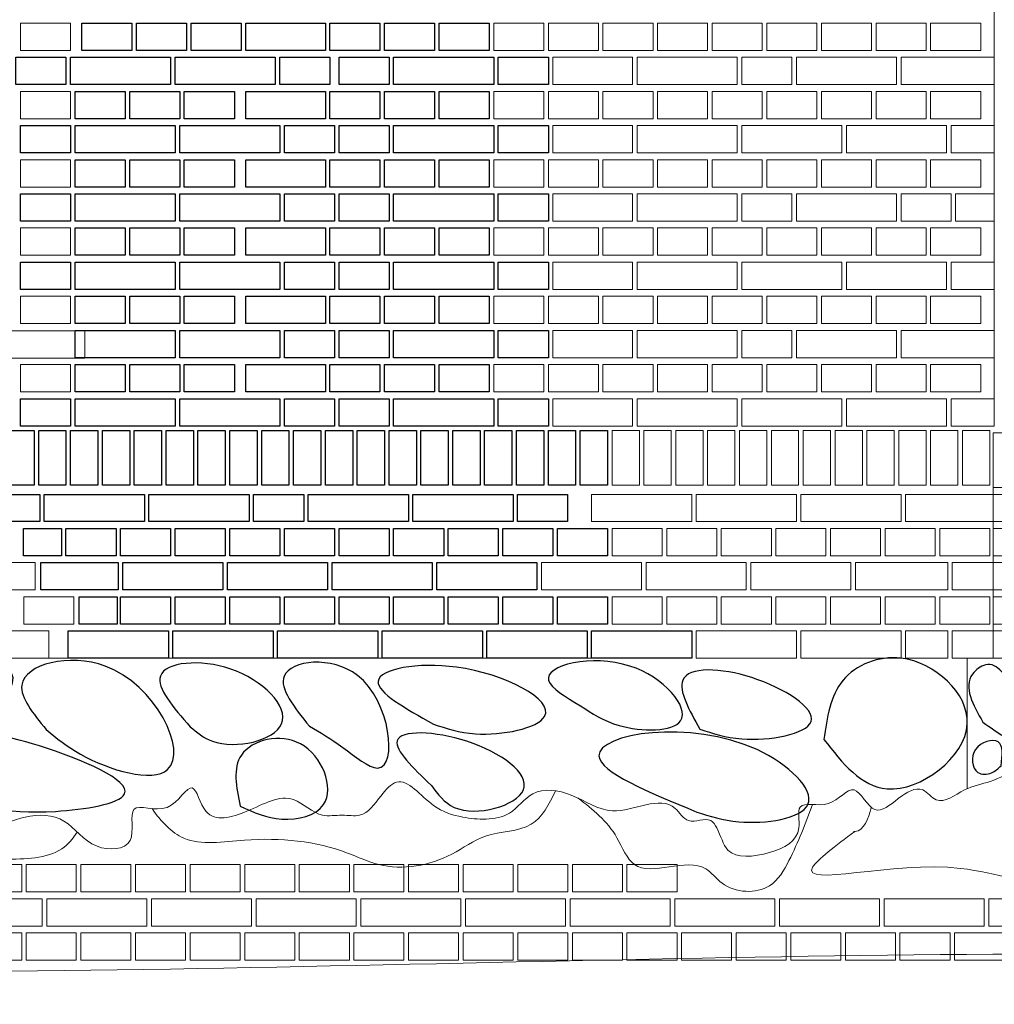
# Model space of a CAD drawing. Header units: millimetres. Extents: x -37887 to 94344, y -69777 to 116976.
# Tile 33 of 205: x 18046 to 20188, y -801 to 1362. Entities that reach past the tile are written whole.
import ezdxf

# ---------------------------------------------------------------- set-up
doc = ezdxf.new("R2010")
doc.units = ezdxf.units.MM
doc.layers.add('01_inwentaryzacja', color=8, linetype='Continuous', lineweight=9)
doc.layers.add('02_odbudowa', color=7, linetype='Continuous', lineweight=30)

msp = doc.modelspace()

# ---------------------------------------------------------------- linework, layer by layer
at = {"layer": '01_inwentaryzacja'}
for p, q in [((20187.9, 5479.4), (20187.9, 469.4)), ((20185.5, 409.4), (20185.5, -40.6)), ((18110.2, -40.6), (19302.9, -40.6)), ((20128.5, -40.6), (20128.5, -327))]:
    msp.add_line(p, q, dxfattribs=at)
for points in [[(18157.9, 1354.4), (18157.9, 1294.4), (18047.9, 1294.4), (18047.9, 1354.4), (18157.9, 1354.4)], [(19087.9, 1354.4), (19087.9, 1294.4), (19197.9, 1294.4), (19197.9, 1354.4), (19087.9, 1354.4)], [(19207.9, 1354.4), (19207.9, 1294.4), (19317.9, 1294.4), (19317.9, 1354.4), (19207.9, 1354.4)], [(19327.9, 1354.4), (19327.9, 1294.4), (19437.9, 1294.4), (19437.9, 1354.4), (19327.9, 1354.4)], [(19447.9, 1354.4), (19447.9, 1294.4), (19557.9, 1294.4), (19557.9, 1354.4), (19447.9, 1354.4)], [(19567.9, 1354.4), (19567.9, 1294.4), (19677.9, 1294.4), (19677.9, 1354.4), (19567.9, 1354.4)], [(19687.9, 1354.4), (19687.9, 1294.4), (19797.9, 1294.4), (19797.9, 1354.4), (19687.9, 1354.4)], [(19807.9, 1354.4), (19807.9, 1294.4), (19917.9, 1294.4), (19917.9, 1354.4), (19807.9, 1354.4)], [(19927.9, 1354.4), (19927.9, 1294.4), (20037.9, 1294.4), (20037.9, 1354.4), (19927.9, 1354.4)], [(20047.9, 1354.4), (20047.9, 1294.4), (20157.9, 1294.4), (20157.9, 1354.4), (20047.9, 1354.4)], [(19217.9, 1219.4), (19392.9, 1219.4), (19392.9, 1279.4), (19217.9, 1279.4), (19217.9, 1219.4)], [(19402.9, 1279.4), (19402.9, 1219.4), (19622.9, 1219.4), (19622.9, 1279.4), (19402.9, 1279.4)], [(19632.9, 1279.4), (19632.9, 1219.4), (19742.9, 1219.4), (19742.9, 1279.4), (19632.9, 1279.4)], [(19752.9, 1279.4), (19752.9, 1219.4), (19972.9, 1219.4), (19972.9, 1279.4), (19752.9, 1279.4)], [(19982.9, 1279.4), (19982.9, 1219.4), (20187.9, 1219.4), (20187.9, 1279.4), (19982.9, 1279.4)], [(18157.9, 1204.4), (18157.9, 1144.4), (18047.9, 1144.4), (18047.9, 1204.4), (18157.9, 1204.4)], [(19087.9, 1204.4), (19087.9, 1144.4), (19197.9, 1144.4), (19197.9, 1204.4), (19087.9, 1204.4)], [(19207.9, 1204.4), (19207.9, 1144.4), (19317.9, 1144.4), (19317.9, 1204.4), (19207.9, 1204.4)], [(19327.9, 1204.4), (19327.9, 1144.4), (19437.9, 1144.4), (19437.9, 1204.4), (19327.9, 1204.4)], [(19447.9, 1204.4), (19447.9, 1144.4), (19557.9, 1144.4), (19557.9, 1204.4), (19447.9, 1204.4)], [(19567.9, 1204.4), (19567.9, 1144.4), (19677.9, 1144.4), (19677.9, 1204.4), (19567.9, 1204.4)], [(19687.9, 1204.4), (19687.9, 1144.4), (19797.9, 1144.4), (19797.9, 1204.4), (19687.9, 1204.4)], [(19807.9, 1204.4), (19807.9, 1144.4), (19917.9, 1144.4), (19917.9, 1204.4), (19807.9, 1204.4)], [(19927.9, 1204.4), (19927.9, 1144.4), (20037.9, 1144.4), (20037.9, 1204.4), (19927.9, 1204.4)], [(20047.9, 1204.4), (20047.9, 1144.4), (20157.9, 1144.4), (20157.9, 1204.4), (20047.9, 1204.4)], [(19217.9, 1069.4), (19392.9, 1069.4), (19392.9, 1129.4), (19217.9, 1129.4), (19217.9, 1069.4)], [(19402.9, 1129.4), (19402.9, 1069.4), (19622.9, 1069.4), (19622.9, 1129.4), (19402.9, 1129.4)], [(19632.9, 1129.4), (19632.9, 1069.4), (19852.9, 1069.4), (19852.9, 1129.4), (19632.9, 1129.4)], [(19862.9, 1129.4), (19862.9, 1069.4), (20082.9, 1069.4), (20082.9, 1129.4), (19862.9, 1129.4)], [(20092.9, 1129.4), (20092.9, 1069.4), (20187.9, 1069.4), (20187.9, 1129.4), (20092.9, 1129.4)], [(18157.9, 1054.4), (18157.9, 994.4), (18047.9, 994.4), (18047.9, 1054.4), (18157.9, 1054.4)], [(19087.9, 1054.4), (19087.9, 994.4), (19197.9, 994.4), (19197.9, 1054.4), (19087.9, 1054.4)], [(19207.9, 1054.4), (19207.9, 994.4), (19317.9, 994.4), (19317.9, 1054.4), (19207.9, 1054.4)], [(19327.9, 1054.4), (19327.9, 994.4), (19437.9, 994.4), (19437.9, 1054.4), (19327.9, 1054.4)], [(19447.9, 1054.4), (19447.9, 994.4), (19557.9, 994.4), (19557.9, 1054.4), (19447.9, 1054.4)], [(19567.9, 1054.4), (19567.9, 994.4), (19677.9, 994.4), (19677.9, 1054.4), (19567.9, 1054.4)], [(19687.9, 1054.4), (19687.9, 994.4), (19797.9, 994.4), (19797.9, 1054.4), (19687.9, 1054.4)], [(19807.9, 1054.4), (19807.9, 994.4), (19917.9, 994.4), (19917.9, 1054.4), (19807.9, 1054.4)], [(19927.9, 1054.4), (19927.9, 994.4), (20037.9, 994.4), (20037.9, 1054.4), (19927.9, 1054.4)], [(20047.9, 1054.4), (20047.9, 994.4), (20157.9, 994.4), (20157.9, 1054.4), (20047.9, 1054.4)], [(19217.9, 919.4), (19392.9, 919.4), (19392.9, 979.4), (19217.9, 979.4), (19217.9, 919.4)], [(19402.9, 979.4), (19402.9, 919.4), (19622.9, 919.4), (19622.9, 979.4), (19402.9, 979.4)], [(19632.9, 979.4), (19632.9, 919.4), (19742.9, 919.4), (19742.9, 979.4), (19632.9, 979.4)], [(19752.9, 979.4), (19752.9, 919.4), (19972.9, 919.4), (19972.9, 979.4), (19752.9, 979.4)], [(19982.9, 979.4), (19982.9, 919.4), (20092.9, 919.4), (20092.9, 979.4), (19982.9, 979.4)], [(20102.9, 979.4), (20102.9, 919.4), (20187.9, 919.4), (20187.9, 979.4), (20102.9, 979.4)], [(18157.9, 904.4), (18157.9, 844.4), (18047.9, 844.4), (18047.9, 904.4), (18157.9, 904.4)], [(19087.9, 904.4), (19087.9, 844.4), (19197.9, 844.4), (19197.9, 904.4), (19087.9, 904.4)], [(19207.9, 904.4), (19207.9, 844.4), (19317.9, 844.4), (19317.9, 904.4), (19207.9, 904.4)], [(19327.9, 904.4), (19327.9, 844.4), (19437.9, 844.4), (19437.9, 904.4), (19327.9, 904.4)], [(19447.9, 904.4), (19447.9, 844.4), (19557.9, 844.4), (19557.9, 904.4), (19447.9, 904.4)], [(19567.9, 904.4), (19567.9, 844.4), (19677.9, 844.4), (19677.9, 904.4), (19567.9, 904.4)], [(19687.9, 904.4), (19687.9, 844.4), (19797.9, 844.4), (19797.9, 904.4), (19687.9, 904.4)], [(19807.9, 904.4), (19807.9, 844.4), (19917.9, 844.4), (19917.9, 904.4), (19807.9, 904.4)], [(19927.9, 904.4), (19927.9, 844.4), (20037.9, 844.4), (20037.9, 904.4), (19927.9, 904.4)], [(20047.9, 904.4), (20047.9, 844.4), (20157.9, 844.4), (20157.9, 904.4), (20047.9, 904.4)], [(19217.9, 769.4), (19392.9, 769.4), (19392.9, 829.4), (19217.9, 829.4), (19217.9, 769.4)], [(19402.9, 829.4), (19402.9, 769.4), (19622.9, 769.4), (19622.9, 829.4), (19402.9, 829.4)], [(19632.9, 829.4), (19632.9, 769.4), (19852.9, 769.4), (19852.9, 829.4), (19632.9, 829.4)], [(19862.9, 829.4), (19862.9, 769.4), (20082.9, 769.4), (20082.9, 829.4), (19862.9, 829.4)], [(20092.9, 829.4), (20092.9, 769.4), (20187.9, 769.4), (20187.9, 829.4), (20092.9, 829.4)], [(18157.9, 754.4), (18157.9, 694.4), (18047.9, 694.4), (18047.9, 754.4), (18157.9, 754.4)], [(19087.9, 754.4), (19087.9, 694.4), (19197.9, 694.4), (19197.9, 754.4), (19087.9, 754.4)], [(19207.9, 754.4), (19207.9, 694.4), (19317.9, 694.4), (19317.9, 754.4), (19207.9, 754.4)], [(19327.9, 754.4), (19327.9, 694.4), (19437.9, 694.4), (19437.9, 754.4), (19327.9, 754.4)], [(19447.9, 754.4), (19447.9, 694.4), (19557.9, 694.4), (19557.9, 754.4), (19447.9, 754.4)], [(19567.9, 754.4), (19567.9, 694.4), (19677.9, 694.4), (19677.9, 754.4), (19567.9, 754.4)], [(19687.9, 754.4), (19687.9, 694.4), (19797.9, 694.4), (19797.9, 754.4), (19687.9, 754.4)], [(19807.9, 754.4), (19807.9, 694.4), (19917.9, 694.4), (19917.9, 754.4), (19807.9, 754.4)], [(19927.9, 754.4), (19927.9, 694.4), (20037.9, 694.4), (20037.9, 754.4), (19927.9, 754.4)], [(20047.9, 754.4), (20047.9, 694.4), (20157.9, 694.4), (20157.9, 754.4), (20047.9, 754.4)], [(18189.6, 618.8), (18014.6, 618.8), (18014.6, 678.8), (18189.6, 678.8), (18189.6, 618.8)], [(19217.9, 619.4), (19392.9, 619.4), (19392.9, 679.4), (19217.9, 679.4), (19217.9, 619.4)], [(19402.9, 679.4), (19402.9, 619.4), (19622.9, 619.4), (19622.9, 679.4), (19402.9, 679.4)], [(19632.9, 679.4), (19632.9, 619.4), (19742.9, 619.4), (19742.9, 679.4), (19632.9, 679.4)], [(19752.9, 679.4), (19752.9, 619.4), (19972.9, 619.4), (19972.9, 679.4), (19752.9, 679.4)], [(19982.9, 679.4), (19982.9, 619.4), (20187.9, 619.4), (20187.9, 679.4), (19982.9, 679.4)], [(18157.9, 604.4), (18157.9, 544.4), (18047.9, 544.4), (18047.9, 604.4), (18157.9, 604.4)], [(19087.9, 604.4), (19087.9, 544.4), (19197.9, 544.4), (19197.9, 604.4), (19087.9, 604.4)], [(19207.9, 604.4), (19207.9, 544.4), (19317.9, 544.4), (19317.9, 604.4), (19207.9, 604.4)], [(19327.9, 604.4), (19327.9, 544.4), (19437.9, 544.4), (19437.9, 604.4), (19327.9, 604.4)], [(19447.9, 604.4), (19447.9, 544.4), (19557.9, 544.4), (19557.9, 604.4), (19447.9, 604.4)], [(19567.9, 604.4), (19567.9, 544.4), (19677.9, 544.4), (19677.9, 604.4), (19567.9, 604.4)], [(19687.9, 604.4), (19687.9, 544.4), (19797.9, 544.4), (19797.9, 604.4), (19687.9, 604.4)], [(19807.9, 604.4), (19807.9, 544.4), (19917.9, 544.4), (19917.9, 604.4), (19807.9, 604.4)], [(19927.9, 604.4), (19927.9, 544.4), (20037.9, 544.4), (20037.9, 604.4), (19927.9, 604.4)], [(20047.9, 604.4), (20047.9, 544.4), (20157.9, 544.4), (20157.9, 604.4), (20047.9, 604.4)], [(19217.9, 469.4), (19392.9, 469.4), (19392.9, 529.4), (19217.9, 529.4), (19217.9, 469.4)], [(19402.9, 529.4), (19402.9, 469.4), (19622.9, 469.4), (19622.9, 529.4), (19402.9, 529.4)], [(19632.9, 529.4), (19632.9, 469.4), (19852.9, 469.4), (19852.9, 529.4), (19632.9, 529.4)], [(19862.9, 529.4), (19862.9, 469.4), (20082.9, 469.4), (20082.9, 529.4), (19862.9, 529.4)], [(20092.9, 529.4), (20092.9, 469.4), (20187.9, 469.4), (20187.9, 529.4), (20092.9, 529.4)], [(19277.9, 339.4), (19277.9, 459.4), (19337.9, 459.4), (19337.9, 339.4), (19277.9, 339.4)], [(19347.9, 339.4), (19347.9, 459.4), (19407.9, 459.4), (19407.9, 339.4), (19347.9, 339.4)], [(19417.9, 339.4), (19417.9, 459.4), (19477.9, 459.4), (19477.9, 339.4), (19417.9, 339.4)], [(19487.9, 339.4), (19487.9, 459.4), (19547.9, 459.4), (19547.9, 339.4), (19487.9, 339.4)], [(19557.9, 339.4), (19557.9, 459.4), (19617.9, 459.4), (19617.9, 339.4), (19557.9, 339.4)], [(19557.9, 339.4), (19557.9, 459.4), (19617.9, 459.4), (19617.9, 339.4), (19557.9, 339.4)], [(19627.9, 339.4), (19627.9, 459.4), (19687.9, 459.4), (19687.9, 339.4), (19627.9, 339.4)], [(19697.9, 339.4), (19697.9, 459.4), (19757.9, 459.4), (19757.9, 339.4), (19697.9, 339.4)], [(19767.9, 339.4), (19767.9, 459.4), (19827.9, 459.4), (19827.9, 339.4), (19767.9, 339.4)], [(19837.9, 339.4), (19837.9, 459.4), (19897.9, 459.4), (19897.9, 339.4), (19837.9, 339.4)], [(19907.9, 339.4), (19907.9, 459.4), (19967.9, 459.4), (19967.9, 339.4), (19907.9, 339.4)], [(19977.9, 339.4), (19977.9, 459.4), (20037.9, 459.4), (20037.9, 339.4), (19977.9, 339.4)], [(20047.9, 339.4), (20047.9, 459.4), (20107.9, 459.4), (20107.9, 339.4), (20047.9, 339.4)], [(20117.9, 339.4), (20117.9, 459.4), (20177.9, 459.4), (20177.9, 339.4), (20117.9, 339.4)], [(19302.9, 319.4), (19302.9, 259.4), (19522.9, 259.4), (19522.9, 319.4), (19302.9, 319.4)], [(19532.9, 319.4), (19532.9, 259.4), (19752.9, 259.4), (19752.9, 319.4), (19532.9, 319.4)], [(19762.9, 319.4), (19762.9, 259.4), (19982.9, 259.4), (19982.9, 319.4), (19762.9, 319.4)], [(19992.9, 319.4), (19992.9, 259.4), (20185.5, 259.4), (20185.5, 319.4), (19992.9, 319.4)], [(20219.3, 259.4), (20219.3, 319.4), (20185.5, 319.4), (20185.5, 259.4), (20219.3, 259.4)], [(19227.9, 244.4), (19227.9, 184.4), (19337.9, 184.4), (19337.9, 244.4), (19227.9, 244.4)], [(19347.9, 244.4), (19347.9, 184.4), (19457.9, 184.4), (19457.9, 244.4), (19347.9, 244.4)], [(19467.9, 244.4), (19467.9, 184.4), (19577.9, 184.4), (19577.9, 244.4), (19467.9, 244.4)], [(19587.9, 244.4), (19587.9, 184.4), (19697.9, 184.4), (19697.9, 244.4), (19587.9, 244.4)], [(19707.9, 244.4), (19707.9, 184.4), (19817.9, 184.4), (19817.9, 244.4), (19707.9, 244.4)], [(19827.9, 244.4), (19827.9, 184.4), (19937.9, 184.4), (19937.9, 244.4), (19827.9, 244.4)], [(19947.9, 244.4), (19947.9, 184.4), (20057.9, 184.4), (20057.9, 244.4), (19947.9, 244.4)], [(20067.9, 244.4), (20067.9, 184.4), (20177.9, 184.4), (20177.9, 244.4), (20067.9, 244.4)], [(20185.5, 184.4), (20252.6, 184.4), (20252.6, 244.4), (20185.5, 244.4), (20185.5, 184.4)], [(18080.2, 169.4), (18080.2, 109.4), (17860.2, 109.4), (17860.2, 169.4), (18080.2, 169.4)], [(19192.9, 169.4), (19192.9, 109.4), (19412.9, 109.4), (19412.9, 169.4), (19192.9, 169.4)], [(19422.9, 169.4), (19422.9, 109.4), (19642.9, 109.4), (19642.9, 169.4), (19422.9, 169.4)], [(19652.9, 169.4), (19652.9, 109.4), (19872.9, 109.4), (19872.9, 169.4), (19652.9, 169.4)], [(19882.9, 169.4), (19882.9, 109.4), (20085.5, 109.4), (20085.5, 169.4), (19882.9, 169.4)], [(20095.5, 169.4), (20095.5, 109.4), (20185.5, 109.4), (20185.5, 169.4), (20095.5, 169.4)], [(20219.3, 109.4), (20219.3, 169.4), (20185.5, 169.4), (20185.5, 109.4), (20219.3, 109.4)], [(18165.2, 94.4), (18165.2, 34.4), (18055.2, 34.4), (18055.2, 94.4), (18165.2, 94.4)], [(19227.9, 94.4), (19227.9, 34.4), (19337.9, 34.4), (19337.9, 94.4), (19227.9, 94.4)], [(19347.9, 94.4), (19347.9, 34.4), (19457.9, 34.4), (19457.9, 94.4), (19347.9, 94.4)], [(19467.9, 94.4), (19467.9, 34.4), (19577.9, 34.4), (19577.9, 94.4), (19467.9, 94.4)], [(19587.9, 94.4), (19587.9, 34.4), (19697.9, 34.4), (19697.9, 94.4), (19587.9, 94.4)], [(19707.9, 94.4), (19707.9, 34.4), (19817.9, 34.4), (19817.9, 94.4), (19707.9, 94.4)], [(19827.9, 94.4), (19827.9, 34.4), (19937.9, 34.4), (19937.9, 94.4), (19827.9, 94.4)], [(19947.9, 94.4), (19947.9, 34.4), (20057.9, 34.4), (20057.9, 94.4), (19947.9, 94.4)], [(20067.9, 94.4), (20067.9, 34.4), (20177.9, 34.4), (20177.9, 94.4), (20067.9, 94.4)], [(20185.5, 34.4), (20252.6, 34.4), (20252.6, 94.4), (20185.5, 94.4), (20185.5, 34.4)], [(18110.2, -40.6), (17935.2, -40.6), (17935.2, 19.4), (18110.2, 19.4), (18110.2, -40.6)], [(19302.9, 19.4), (19302.9, -40.6), (19522.9, -40.6), (19522.9, 19.4), (19302.9, 19.4)], [(19532.9, 19.4), (19532.9, -40.6), (19752.9, -40.6), (19752.9, 19.4), (19532.9, 19.4)], [(19762.9, 19.4), (19762.9, -40.6), (19982.9, -40.6), (19982.9, 19.4), (19762.9, 19.4)], [(19992.9, 19.4), (19992.9, -40.6), (20085.5, -40.6), (20085.5, 19.4), (19992.9, 19.4)], [(20095.5, 19.4), (20095.5, -40.6), (20185.5, -40.6), (20185.5, 19.4), (20095.5, 19.4)], [(20219.3, -40.6), (20219.3, 19.4), (20185.5, 19.4), (20185.5, -40.6), (20219.3, -40.6)], [(18050.6, -493.8), (18050.6, -553.8), (17940.6, -553.8), (17940.6, -493.8), (18050.6, -493.8)], [(18170.6, -493.8), (18170.6, -553.8), (18060.6, -553.8), (18060.6, -493.8), (18170.6, -493.8)], [(18290.6, -493.8), (18290.6, -553.8), (18180.6, -553.8), (18180.6, -493.8), (18290.6, -493.8)], [(18410.6, -493.8), (18410.6, -553.8), (18300.6, -553.8), (18300.6, -493.8), (18410.6, -493.8)], [(18530.6, -493.8), (18530.6, -553.8), (18420.6, -553.8), (18420.6, -493.8), (18530.6, -493.8)], [(18650.6, -493.8), (18650.6, -553.8), (18540.6, -553.8), (18540.6, -493.8), (18650.6, -493.8)], [(18770.6, -493.8), (18770.6, -553.8), (18660.6, -553.8), (18660.6, -493.8), (18770.6, -493.8)], [(18890.6, -493.8), (18890.6, -553.8), (18780.6, -553.8), (18780.6, -493.8), (18890.6, -493.8)], [(19010.6, -493.8), (19010.6, -553.8), (18900.6, -553.8), (18900.6, -493.8), (19010.6, -493.8)], [(19130.6, -493.8), (19130.6, -553.8), (19020.6, -553.8), (19020.6, -493.8), (19130.6, -493.8)], [(19250.6, -493.8), (19250.6, -553.8), (19140.6, -553.8), (19140.6, -493.8), (19250.6, -493.8)], [(19370.6, -493.8), (19370.6, -553.8), (19260.6, -553.8), (19260.6, -493.8), (19370.6, -493.8)], [(19490.6, -493.8), (19490.6, -553.8), (19380.6, -553.8), (19380.6, -493.8), (19490.6, -493.8)], [(18095.6, -568.8), (18095.6, -628.8), (17875.6, -628.8), (17875.6, -568.8), (18095.6, -568.8)], [(18325.6, -568.8), (18325.6, -628.8), (18105.6, -628.8), (18105.6, -568.8), (18325.6, -568.8)], [(18555.6, -568.8), (18555.6, -628.8), (18335.6, -628.8), (18335.6, -568.8), (18555.6, -568.8)], [(18785.6, -568.8), (18785.6, -628.8), (18565.6, -628.8), (18565.6, -568.8), (18785.6, -568.8)], [(19015.6, -568.8), (19015.6, -628.8), (18795.6, -628.8), (18795.6, -568.8), (19015.6, -568.8)], [(19245.6, -568.8), (19245.6, -628.8), (19025.6, -628.8), (19025.6, -568.8), (19245.6, -568.8)], [(19475.6, -568.8), (19475.6, -628.8), (19255.6, -628.8), (19255.6, -568.8), (19475.6, -568.8)], [(19705.6, -568.8), (19705.6, -628.8), (19485.6, -628.8), (19485.6, -568.8), (19705.6, -568.8)], [(19935.6, -568.8), (19935.6, -628.8), (19715.6, -628.8), (19715.6, -568.8), (19935.6, -568.8)], [(20165.6, -568.8), (20165.6, -628.8), (19945.6, -628.8), (19945.6, -568.8), (20165.6, -568.8)], [(20395.6, -568.8), (20395.6, -628.8), (20175.6, -628.8), (20175.6, -568.8), (20395.6, -568.8)], [(18050.6, -643.8), (18050.6, -703.8), (17940.6, -703.8), (17940.6, -643.8), (18050.6, -643.8)], [(18170.6, -643.8), (18170.6, -703.8), (18060.6, -703.8), (18060.6, -643.8), (18170.6, -643.8)], [(18290.6, -643.8), (18290.6, -703.8), (18180.6, -703.8), (18180.6, -643.8), (18290.6, -643.8)], [(18410.6, -643.8), (18410.6, -703.8), (18300.6, -703.8), (18300.6, -643.8), (18410.6, -643.8)], [(18530.6, -643.8), (18530.6, -703.8), (18420.6, -703.8), (18420.6, -643.8), (18530.6, -643.8)], [(18650.6, -643.8), (18650.6, -703.8), (18540.6, -703.8), (18540.6, -643.8), (18650.6, -643.8)], [(18770.6, -643.8), (18770.6, -703.8), (18660.6, -703.8), (18660.6, -643.8), (18770.6, -643.8)], [(18890.6, -643.8), (18890.6, -703.8), (18780.6, -703.8), (18780.6, -643.8), (18890.6, -643.8)], [(19010.6, -643.8), (19010.6, -703.8), (18900.6, -703.8), (18900.6, -643.8), (19010.6, -643.8)], [(19130.6, -643.8), (19130.6, -703.8), (19020.6, -703.8), (19020.6, -643.8), (19130.6, -643.8)], [(19250.6, -643.8), (19250.6, -703.8), (19140.6, -703.8), (19140.6, -643.8), (19250.6, -643.8)], [(19370.6, -643.8), (19370.6, -703.8), (19260.6, -703.8), (19260.6, -643.8), (19370.6, -643.8)], [(19490.6, -643.8), (19490.6, -703.8), (19380.6, -703.8), (19380.6, -643.8), (19490.6, -643.8)], [(19610.6, -643.8), (19610.6, -703.8), (19500.6, -703.8), (19500.6, -643.8), (19610.6, -643.8)], [(19730.6, -643.8), (19730.6, -703.8), (19620.6, -703.8), (19620.6, -643.8), (19730.6, -643.8)], [(19850.6, -643.8), (19850.6, -703.8), (19740.6, -703.8), (19740.6, -643.8), (19850.6, -643.8)], [(19970.6, -643.8), (19970.6, -703.8), (19860.6, -703.8), (19860.6, -643.8), (19970.6, -643.8)], [(20090.6, -643.8), (20090.6, -703.8), (19980.6, -703.8), (19980.6, -643.8), (20090.6, -643.8)], [(20210.6, -643.8), (20210.6, -703.8), (20100.6, -703.8), (20100.6, -643.8), (20210.6, -643.8)]]:
    msp.add_lwpolyline(points, dxfattribs=at)
msp.add_lwpolyline([(20221.9, 454.4), (20185.5, 454.4), (20185.5, 334.4), (20221.9, 334.4)], close=True, dxfattribs=at)
msp.add_spline([(16336.4, -367.2), (16441.6, -596), (16575.6, -594.3), (16771.2, -611.6), (17057.6, -526.2), (17237.1, -556.1), (17284.1, -492), (17309.8, -449.3), (17309.8, -406.6), (17339.7, -385.3), (17356.8, -363.9), (17382.5, -363.9), (17403.8, -295.6), (17468, -291.3), (17476.5, -278.5), (17527.8, -312.7), (17579.1, -304.1), (17604.8, -329.7), (17626.1, -355.4), (17677.4, -381), (17754.4, -376.7), (17822.8, -381), (17921.1, -428), (18057.9, -389.5), (18143.4, -398.1), (18216.1, -453.6), (18288.7, -440.8), (18297.3, -372.5), (18369.9, -368.2), (18425.5, -325.5), (18455.4, -376.7), (18545.2, -376.7), (18647.8, -351.1), (18711.9, -385.3), (18754.7, -385.3), (18793.2, -385.3), (18840.2, -342.6), (18874.4, -312.7), (18955.6, -363.9), (19019.7, -389.5), (19071, -393.8), (19122.3, -381), (19173.6, -338.3), (19258.1, -341.2), (19349.2, -375.8), (19486.5, -370.4), (19516.2, -397.3), (19564.6, -397.3), (19578.1, -413.4), (19602.3, -461.8), (19693.9, -467.2), (19758.5, -413.4), (19761.2, -367.7), (19823.2, -359.6), (19879.7, -330), (19925.5, -373.1), (19976.7, -348.9), (20030.5, -330), (20060.1, -351.5), (20122.1, -330), (20179.1, -311), (20303.8, -266.7), (20384.2, -283.3), (20518.9, -266.7), (20654.6, -183.6), (20909.4, -109.2)], degree=3, dxfattribs=at)
for points, knots in [([(19881, -421), (19839.6, -452.1), (19687.5, -566.3), (20076.1, -452.9), (20316.7, -569.7), (20319.2, -392.7), (20317.8, -299), (20312.6, -267)], [0, 0, 0, 0, 121.509726, 446.245733, 627.155827, 771.225164, 864.398141, 864.398141, 864.398141, 864.398141]), ([(17460.6, -296), (17493.8, -347.7), (17555.2, -443.4), (17725.9, -498.3), (17876.8, -490.5), (18013.3, -480.8), (18125.7, -481.6), (18163, -437.1), (18172.8, -422.6)], [0, 0, 0, 0, 178.499158, 330.730965, 509.581918, 626.85214, 754.732141, 807.005988, 807.005988, 807.005988, 807.005988]), ([(18337, -371), (18357.3, -399.4), (18409, -457.8), (18576.5, -430), (18720, -443.9), (18861.1, -511.5), (18978, -490.6), (19070.6, -419.4), (19178.7, -423.1), (19209, -361.5), (19223.6, -331.8)], [39.120058, 39.120058, 39.120058, 39.120058, 137.211929, 270.281569, 498.793727, 572.046899, 733.838255, 817.696519, 921.339798, 1014.323263, 1014.323263, 1014.323263, 1014.323263]), ([(19273.6, -347.9), (19305.3, -372.8), (19355.4, -412.1), (19400.3, -539.1), (19534.7, -464.9), (19597.5, -555.3), (19695.4, -560.3), (19748.4, -466), (19773.6, -403.1), (19788, -362)], [0, 0, 0, 0, 121.455299, 191.872468, 348.726052, 396.784622, 501.059307, 571.191015, 702.879299, 702.879299, 702.879299, 702.879299]), ([(19917.6, -368.2), (19910.7, -392.8), (19901.8, -421.3), (19879.5, -421), (19878.7, -421)], [1408.637686, 1408.637686, 1408.637686, 1408.637686, 1472.86786, 1475.122943, 1475.122943, 1475.122943, 1475.122943]), ([(16083.9, -800.7), (16249.8, -780.6), (16760.3, -718.7), (18507.4, -753.4), (20331.1, -643.8), (21729.1, -728.3), (21943.1, -753.4)], [0, 0, 0, 0, 500.184389, 1538.639825, 5251.800026, 5865.08768, 5865.08768, 5865.08768, 5865.08768])]:
    msp.add_open_spline(points, degree=3, knots=knots, dxfattribs=at)
at = {"layer": '02_odbudowa'}
for points in [[(18292.9, 1294.4), (18182.9, 1294.4), (18182.9, 1354.4), (18292.9, 1354.4)], [(18412.9, 1294.4), (18302.9, 1294.4), (18302.9, 1354.4), (18412.9, 1354.4)], [(18532.9, 1294.4), (18422.9, 1294.4), (18422.9, 1354.4), (18532.9, 1354.4)], [(18542.9, 1354.4), (18717.9, 1354.4), (18717.9, 1294.4), (18542.9, 1294.4)], [(18837.9, 1294.4), (18727.9, 1294.4), (18727.9, 1354.4), (18837.9, 1354.4)], [(18957.9, 1294.4), (18847.9, 1294.4), (18847.9, 1354.4), (18957.9, 1354.4)], [(19077.9, 1294.4), (18967.9, 1294.4), (18967.9, 1354.4), (19077.9, 1354.4)], [(18147.9, 1219.4), (18037.9, 1219.4), (18037.9, 1279.4), (18147.9, 1279.4)], [(18157.9, 1279.4), (18377.9, 1279.4), (18377.9, 1219.4), (18157.9, 1219.4)], [(18387.9, 1279.4), (18607.9, 1279.4), (18607.9, 1219.4), (18387.9, 1219.4)], [(18727.9, 1219.4), (18617.9, 1219.4), (18617.9, 1279.4), (18727.9, 1279.4)], [(18857.9, 1219.4), (18747.9, 1219.4), (18747.9, 1279.4), (18857.9, 1279.4)], [(18867.9, 1279.4), (19087.9, 1279.4), (19087.9, 1219.4), (18867.9, 1219.4)], [(19207.9, 1219.4), (19097.9, 1219.4), (19097.9, 1279.4), (19207.9, 1279.4)], [(18277.9, 1144.4), (18167.9, 1144.4), (18167.9, 1204.4), (18277.9, 1204.4)], [(18397.9, 1144.4), (18287.9, 1144.4), (18287.9, 1204.4), (18397.9, 1204.4)], [(18517.9, 1144.4), (18407.9, 1144.4), (18407.9, 1204.4), (18517.9, 1204.4)], [(18542.9, 1204.4), (18717.9, 1204.4), (18717.9, 1144.4), (18542.9, 1144.4)], [(18837.9, 1144.4), (18727.9, 1144.4), (18727.9, 1204.4), (18837.9, 1204.4)], [(18957.9, 1144.4), (18847.9, 1144.4), (18847.9, 1204.4), (18957.9, 1204.4)], [(19077.9, 1144.4), (18967.9, 1144.4), (18967.9, 1204.4), (19077.9, 1204.4)], [(18157.9, 1069.4), (18047.9, 1069.4), (18047.9, 1129.4), (18157.9, 1129.4)], [(18167.9, 1129.4), (18387.9, 1129.4), (18387.9, 1069.4), (18167.9, 1069.4)], [(18397.9, 1129.4), (18617.9, 1129.4), (18617.9, 1069.4), (18397.9, 1069.4)], [(18737.9, 1069.4), (18627.9, 1069.4), (18627.9, 1129.4), (18737.9, 1129.4)], [(18857.9, 1069.4), (18747.9, 1069.4), (18747.9, 1129.4), (18857.9, 1129.4)], [(18867.9, 1129.4), (19087.9, 1129.4), (19087.9, 1069.4), (18867.9, 1069.4)], [(19207.9, 1069.4), (19097.9, 1069.4), (19097.9, 1129.4), (19207.9, 1129.4)], [(18277.9, 994.4), (18167.9, 994.4), (18167.9, 1054.4), (18277.9, 1054.4)], [(18397.9, 994.4), (18287.9, 994.4), (18287.9, 1054.4), (18397.9, 1054.4)], [(18517.9, 994.4), (18407.9, 994.4), (18407.9, 1054.4), (18517.9, 1054.4)], [(18542.9, 1054.4), (18717.9, 1054.4), (18717.9, 994.4), (18542.9, 994.4)], [(18837.9, 994.4), (18727.9, 994.4), (18727.9, 1054.4), (18837.9, 1054.4)], [(18957.9, 994.4), (18847.9, 994.4), (18847.9, 1054.4), (18957.9, 1054.4)], [(19077.9, 994.4), (18967.9, 994.4), (18967.9, 1054.4), (19077.9, 1054.4)], [(18157.9, 919.4), (18047.9, 919.4), (18047.9, 979.4), (18157.9, 979.4)], [(18167.9, 979.4), (18387.9, 979.4), (18387.9, 919.4), (18167.9, 919.4)], [(18397.9, 979.4), (18617.9, 979.4), (18617.9, 919.4), (18397.9, 919.4)], [(18737.9, 919.4), (18627.9, 919.4), (18627.9, 979.4), (18737.9, 979.4)], [(18857.9, 919.4), (18747.9, 919.4), (18747.9, 979.4), (18857.9, 979.4)], [(18867.9, 979.4), (19087.9, 979.4), (19087.9, 919.4), (18867.9, 919.4)], [(19207.9, 919.4), (19097.9, 919.4), (19097.9, 979.4), (19207.9, 979.4)], [(18277.9, 844.4), (18167.9, 844.4), (18167.9, 904.4), (18277.9, 904.4)], [(18397.9, 844.4), (18287.9, 844.4), (18287.9, 904.4), (18397.9, 904.4)], [(18517.9, 844.4), (18407.9, 844.4), (18407.9, 904.4), (18517.9, 904.4)], [(18542.9, 904.4), (18717.9, 904.4), (18717.9, 844.4), (18542.9, 844.4)], [(18837.9, 844.4), (18727.9, 844.4), (18727.9, 904.4), (18837.9, 904.4)], [(18957.9, 844.4), (18847.9, 844.4), (18847.9, 904.4), (18957.9, 904.4)], [(19077.9, 844.4), (18967.9, 844.4), (18967.9, 904.4), (19077.9, 904.4)], [(18157.9, 769.4), (18047.9, 769.4), (18047.9, 829.4), (18157.9, 829.4)], [(18167.9, 829.4), (18387.9, 829.4), (18387.9, 769.4), (18167.9, 769.4)], [(18397.9, 829.4), (18617.9, 829.4), (18617.9, 769.4), (18397.9, 769.4)], [(18737.9, 769.4), (18627.9, 769.4), (18627.9, 829.4), (18737.9, 829.4)], [(18857.9, 769.4), (18747.9, 769.4), (18747.9, 829.4), (18857.9, 829.4)], [(18867.9, 829.4), (19087.9, 829.4), (19087.9, 769.4), (18867.9, 769.4)], [(19207.9, 769.4), (19097.9, 769.4), (19097.9, 829.4), (19207.9, 829.4)], [(18277.9, 694.4), (18167.9, 694.4), (18167.9, 754.4), (18277.9, 754.4)], [(18397.9, 694.4), (18287.9, 694.4), (18287.9, 754.4), (18397.9, 754.4)], [(18517.9, 694.4), (18407.9, 694.4), (18407.9, 754.4), (18517.9, 754.4)], [(18542.9, 754.4), (18717.9, 754.4), (18717.9, 694.4), (18542.9, 694.4)], [(18837.9, 694.4), (18727.9, 694.4), (18727.9, 754.4), (18837.9, 754.4)], [(18957.9, 694.4), (18847.9, 694.4), (18847.9, 754.4), (18957.9, 754.4)], [(19077.9, 694.4), (18967.9, 694.4), (18967.9, 754.4), (19077.9, 754.4)], [(18167.9, 679.4), (18387.9, 679.4), (18387.9, 619.4), (18167.9, 619.4)], [(18397.9, 679.4), (18617.9, 679.4), (18617.9, 619.4), (18397.9, 619.4)], [(18737.9, 619.4), (18627.9, 619.4), (18627.9, 679.4), (18737.9, 679.4)], [(18857.9, 619.4), (18747.9, 619.4), (18747.9, 679.4), (18857.9, 679.4)], [(18867.9, 679.4), (19087.9, 679.4), (19087.9, 619.4), (18867.9, 619.4)], [(19207.9, 619.4), (19097.9, 619.4), (19097.9, 679.4), (19207.9, 679.4)], [(18277.9, 544.4), (18167.9, 544.4), (18167.9, 604.4), (18277.9, 604.4)], [(18397.9, 544.4), (18287.9, 544.4), (18287.9, 604.4), (18397.9, 604.4)], [(18517.9, 544.4), (18407.9, 544.4), (18407.9, 604.4), (18517.9, 604.4)], [(18542.9, 604.4), (18717.9, 604.4), (18717.9, 544.4), (18542.9, 544.4)], [(18837.9, 544.4), (18727.9, 544.4), (18727.9, 604.4), (18837.9, 604.4)], [(18957.9, 544.4), (18847.9, 544.4), (18847.9, 604.4), (18957.9, 604.4)], [(19077.9, 544.4), (18967.9, 544.4), (18967.9, 604.4), (19077.9, 604.4)], [(18157.9, 469.4), (18047.9, 469.4), (18047.9, 529.4), (18157.9, 529.4)], [(18167.9, 529.4), (18387.9, 529.4), (18387.9, 469.4), (18167.9, 469.4)], [(18397.9, 529.4), (18617.9, 529.4), (18617.9, 469.4), (18397.9, 469.4)], [(18737.9, 469.4), (18627.9, 469.4), (18627.9, 529.4), (18737.9, 529.4)], [(18857.9, 469.4), (18747.9, 469.4), (18747.9, 529.4), (18857.9, 529.4)], [(18867.9, 529.4), (19087.9, 529.4), (19087.9, 469.4), (18867.9, 469.4)], [(19207.9, 469.4), (19097.9, 469.4), (19097.9, 529.4), (19207.9, 529.4)], [(18077.9, 339.4), (18017.9, 339.4), (18017.9, 459.4), (18077.9, 459.4)], [(18147.9, 339.4), (18087.9, 339.4), (18087.9, 459.4), (18147.9, 459.4)], [(18217.9, 339.4), (18157.9, 339.4), (18157.9, 459.4), (18217.9, 459.4)], [(18287.9, 339.4), (18227.9, 339.4), (18227.9, 459.4), (18287.9, 459.4)], [(18357.9, 339.4), (18297.9, 339.4), (18297.9, 459.4), (18357.9, 459.4)], [(18427.9, 339.4), (18367.9, 339.4), (18367.9, 459.4), (18427.9, 459.4)], [(18497.9, 339.4), (18437.9, 339.4), (18437.9, 459.4), (18497.9, 459.4)], [(18567.9, 339.4), (18507.9, 339.4), (18507.9, 459.4), (18567.9, 459.4)], [(18637.9, 339.4), (18577.9, 339.4), (18577.9, 459.4), (18637.9, 459.4)], [(18707.9, 339.4), (18647.9, 339.4), (18647.9, 459.4), (18707.9, 459.4)], [(18777.9, 339.4), (18717.9, 339.4), (18717.9, 459.4), (18777.9, 459.4)], [(18847.9, 339.4), (18787.9, 339.4), (18787.9, 459.4), (18847.9, 459.4)], [(18917.9, 339.4), (18857.9, 339.4), (18857.9, 459.4), (18917.9, 459.4)], [(18987.9, 339.4), (18927.9, 339.4), (18927.9, 459.4), (18987.9, 459.4)], [(19057.9, 339.4), (18997.9, 339.4), (18997.9, 459.4), (19057.9, 459.4)], [(19127.9, 339.4), (19067.9, 339.4), (19067.9, 459.4), (19127.9, 459.4)], [(19197.9, 339.4), (19137.9, 339.4), (19137.9, 459.4), (19197.9, 459.4)], [(19267.9, 339.4), (19207.9, 339.4), (19207.9, 459.4), (19267.9, 459.4)], [(19337.9, 339.4), (19277.9, 339.4), (19277.9, 459.4), (19337.9, 459.4)], [(18090.2, 259.4), (17980.2, 259.4), (17980.2, 319.4), (18090.2, 319.4)], [(18320.2, 259.4), (18100.2, 259.4), (18100.2, 319.4), (18320.2, 319.4)], [(18550.2, 259.4), (18330.2, 259.4), (18330.2, 319.4), (18550.2, 319.4)], [(18670.2, 259.4), (18560.2, 259.4), (18560.2, 319.4), (18670.2, 319.4)], [(18900.2, 259.4), (18680.2, 259.4), (18680.2, 319.4), (18900.2, 319.4)], [(19130.2, 259.4), (18910.2, 259.4), (18910.2, 319.4), (19130.2, 319.4)], [(19250.2, 259.4), (19140.2, 259.4), (19140.2, 319.4), (19250.2, 319.4)], [(18137.9, 184.4), (18054.3, 184.4), (18054.3, 244.4), (18137.9, 244.4)], [(18257.9, 184.4), (18147.9, 184.4), (18147.9, 244.4), (18257.9, 244.4)], [(18377.9, 184.4), (18267.9, 184.4), (18267.9, 244.4), (18377.9, 244.4)], [(18497.9, 184.4), (18387.9, 184.4), (18387.9, 244.4), (18497.9, 244.4)], [(18617.9, 184.4), (18507.9, 184.4), (18507.9, 244.4), (18617.9, 244.4)], [(18737.9, 184.4), (18627.9, 184.4), (18627.9, 244.4), (18737.9, 244.4)], [(18857.9, 184.4), (18747.9, 184.4), (18747.9, 244.4), (18857.9, 244.4)], [(18977.9, 184.4), (18867.9, 184.4), (18867.9, 244.4), (18977.9, 244.4)], [(19097.9, 184.4), (18987.9, 184.4), (18987.9, 244.4), (19097.9, 244.4)], [(19217.9, 184.4), (19107.9, 184.4), (19107.9, 244.4), (19217.9, 244.4)], [(19337.9, 184.4), (19227.9, 184.4), (19227.9, 244.4), (19337.9, 244.4)], [(18262.8, 109.4), (18092.7, 109.4), (18092.7, 169.4), (18262.8, 169.4)], [(18492.9, 109.4), (18272.9, 109.4), (18272.9, 169.4), (18492.9, 169.4)], [(18722.9, 109.4), (18502.9, 109.4), (18502.9, 169.4), (18722.9, 169.4)], [(18952.9, 109.4), (18732.9, 109.4), (18732.9, 169.4), (18952.9, 169.4)], [(19182.9, 109.4), (18962.9, 109.4), (18962.9, 169.4), (19182.9, 169.4)], [(18260.7, 34.4), (18177.1, 34.4), (18177.1, 94.4), (18260.7, 94.4)], [(18377.9, 34.4), (18267.9, 34.4), (18267.9, 94.4), (18377.9, 94.4)], [(18497.9, 34.4), (18387.9, 34.4), (18387.9, 94.4), (18497.9, 94.4)], [(18617.9, 34.4), (18507.9, 34.4), (18507.9, 94.4), (18617.9, 94.4)], [(18737.9, 34.4), (18627.9, 34.4), (18627.9, 94.4), (18737.9, 94.4)], [(18857.9, 34.4), (18747.9, 34.4), (18747.9, 94.4), (18857.9, 94.4)], [(18977.9, 34.4), (18867.9, 34.4), (18867.9, 94.4), (18977.9, 94.4)], [(19097.9, 34.4), (18987.9, 34.4), (18987.9, 94.4), (19097.9, 94.4)], [(19217.9, 34.4), (19107.9, 34.4), (19107.9, 94.4), (19217.9, 94.4)], [(19337.9, 34.4), (19227.9, 34.4), (19227.9, 94.4), (19337.9, 94.4)], [(18372.9, -40.6), (18152.9, -40.6), (18152.9, 19.4), (18372.9, 19.4)], [(18602.9, -40.6), (18382.9, -40.6), (18382.9, 19.4), (18602.9, 19.4)], [(18832.9, -40.6), (18612.9, -40.6), (18612.9, 19.4), (18832.9, 19.4)], [(19062.9, -40.6), (18842.9, -40.6), (18842.9, 19.4), (19062.9, 19.4)], [(19292.9, -40.6), (19072.9, -40.6), (19072.9, 19.4), (19292.9, 19.4)], [(19522.9, -40.6), (19302.9, -40.6), (19302.9, 19.4), (19522.9, 19.4)]]:
    msp.add_lwpolyline(points, close=True, dxfattribs=at)
for points in [[(17718.6, -243.5), (17662.2, -65.8), (17827.8, -58.3), (18029, -74.5), (17810.8, -265), (17718.6, -243.5)], [(18104.3, -197.1), (18050.8, -99.5), (18234.3, -57.7), (18371.3, -285.2), (18179.6, -251.4), (18104.3, -197.1)], [(18420.8, -191.2), (18355.4, -79.8), (18509.8, -64.3), (18621.6, -184.5), (18469.6, -222.8), (18420.8, -191.2)], [(18682.7, -189.9), (18627.2, -80), (18788.3, -78.2), (18832.8, -281.7), (18756, -236.5), (18682.7, -189.9)], [(19278.6, -144.9), (19208.5, -89.6), (19386.7, -57.7), (19498.5, -177.9), (19363.4, -188.4), (19278.6, -144.9)], [(19813.3, -219), (19855.4, -88.9), (19982.9, -40.6), (20128.5, -184.6), (19952.2, -327.5), (19813.3, -219)], [(18955.4, -185.2), (18833.9, -91.6), (19005.7, -60.3), (19199.6, -168.5), (19047.6, -206.7), (18955.4, -185.2)], [(19541, -196.3), (19503.2, -89), (19654.8, -83.1), (19785.2, -179.6), (19633.2, -217.8), (19541, -196.3)], [(20162.8, -181.1), (20140, -75.5), (20168.7, -55.1), (20230.8, -116.5), (20240.7, -219.9), (20162.8, -181.1)], [(19534, -378.4), (19319.1, -255.3), (19666.4, -241.4), (19778.2, -361.6), (19626.2, -399.9), (19534, -378.4)], [(17858.6, -341.7), (17901.5, -232.6), (18089.5, -233.1), (18276.5, -338.6), (18124.5, -376.9), (17858.6, -341.7)], [(18530.9, -365.6), (18533.3, -253.2), (18663.3, -228.7), (18714, -361.8), (18622.4, -394), (18530.9, -365.6)], [(18950.9, -320), (18875.6, -222.3), (19028.5, -223), (19153, -329.8), (19001, -368.1), (18950.9, -320)], [(20202.6, -276.9), (20181.7, -292.3), (20151.8, -291.4), (20146.7, -240.9), (20196, -224.2), (20202.6, -276.9)]]:
    msp.add_spline(points, degree=3, dxfattribs=at)

doc.saveas('drawing.dxf')
